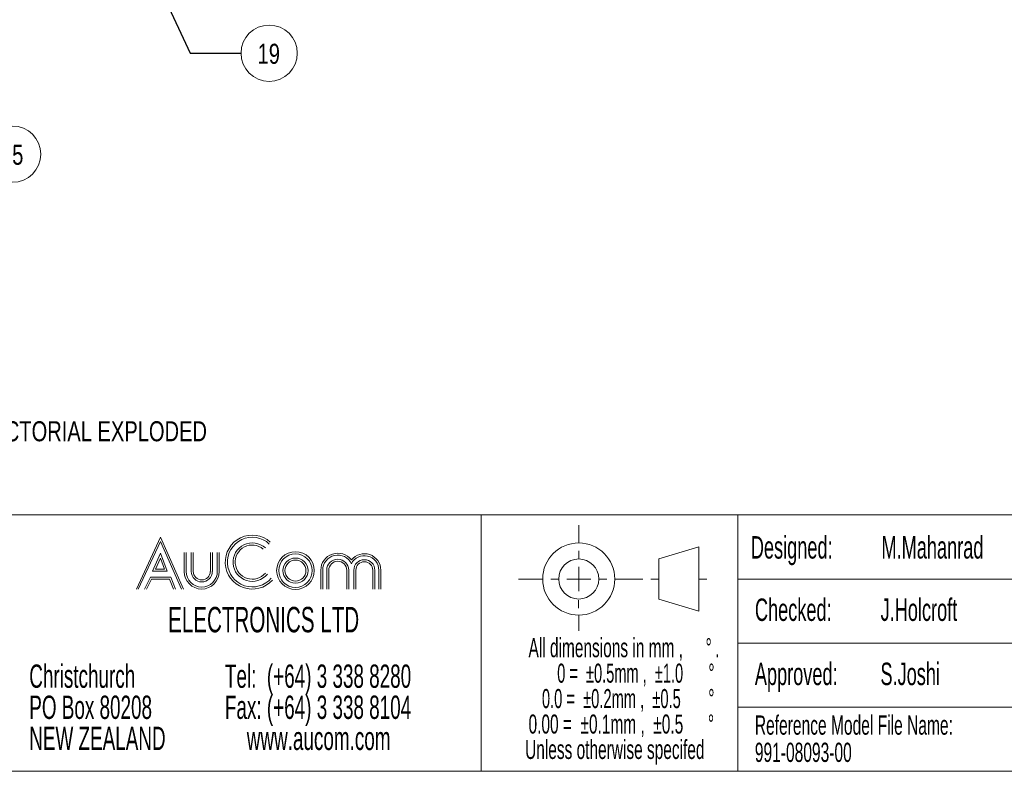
# Paper-space layout 'Sheet2' of a CAD drawing. Header units: millimetres. Extents: x 0 to 420, y 0 to 297.
# Tile 11 of 36: x 155 to 278, y 7 to 101. Entities that reach past the tile are written whole.
import ezdxf

# ---------------------------------------------------------------- set-up
doc = ezdxf.new("R2010")
doc.units = ezdxf.units.MM
doc.styles.add('SLDTEXTSTYLE0', font='TXT', dxfattribs={"width": 0.75})
doc.styles.add('SLDTEXTSTYLE1', font='TXT', dxfattribs={"width": 0.605})
doc.styles.add('SLDTEXTSTYLE2', font='TXT', dxfattribs={"width": 0.571842})
doc.styles.add('SLDTEXTSTYLE3', font='TXT', dxfattribs={"width": 0.575})
doc.dimstyles.new('SLDDIMSTYLE3', dxfattribs={"dimtxt": 0.18, "dimasz": 3, "dimexe": 0, "dimexo": 0.0625, "dimgap": 0, "dimtad": 0, "dimtih": 1, "dimtoh": 1, "dimdec": 0, "dimrnd": 1e-09, "dimzin": 0, "dimdsep": 46, "dimtxsty": 'Standard', "dimsah": 1, "dimcen": 0.09, "dimadec": 0, "dimazin": 0, "dimtfac": 3, "dimtdec": 0, "dimtofl": 0, "dimtmove": 0, "dimatfit": 3, "dimfxl": 1, "dimfrac": 2, "dimtolj": 1, "dimtzin": 0, "dimarcsym": 0})

# ---------------------------------------------------------------- blocks, each defined once
blk = doc.blocks.new('SW_NOTE_13')
at = {"color": 0, "linetype": 'Continuous', "lineweight": 0, "char_height": 2.9104, "attachment_point": 1, "style": 'SLDTEXTSTYLE1'}
for s, insert in [('Christchurch', (0, 3.75)), ('PO Box 80208', (0, -0.13)), ('NEW ZEALAND', (0, -4.01))]:
    blk.add_mtext(s, dxfattribs=dict(at, insert=insert))
blk = doc.blocks.new('SW_NOTE_14')
at = {"color": 0, "linetype": 'Continuous', "lineweight": 0, "char_height": 2.4, "attachment_point": 1, "style": 'SLDTEXTSTYLE1'}
for s, insert in [('Reference Model File Name:', (0, 3.09)), ('991-08093-00', (0, -0.31))]:
    blk.add_mtext(s, dxfattribs=dict(at, insert=insert))
blk = doc.blocks.new('SW_NOTE_15')
at = {"color": 0, "linetype": 'Continuous', "lineweight": 0, "attachment_point": 2}
for s, insert, char_height, style in [('All dimensions in mm ,', (13.28, 3.07), 2.3813, 'SLDTEXTSTYLE1'), ('%%d', (26.12, 3.07), 2.381, 'SLDTEXTSTYLE1'), ('0 =  ±0.5mm ,  ±1.0', (15.08, -0.11), 2.3813, 'SLDTEXTSTYLE2'), ('.', (27.19, 3.07), 2.38, 'SLDTEXTSTYLE1'), ('%%d', (26.47, -0.11), 2.381, 'SLDTEXTSTYLE1'), ('0.0 =  ±0.2mm ,  ±0.5', (13.98, -3.28), 2.3813, 'SLDTEXTSTYLE3'), ('%%d', (26.46, -3.28), 2.381, 'SLDTEXTSTYLE1'), ('0.00 =  ±0.1mm ,  ±0.5', (13.3, -6.46), 2.3813, 'SLDTEXTSTYLE1'), ('%%d', (26.41, -6.46), 2.381, 'SLDTEXTSTYLE1'), ('Unless otherwise specifed', (14.41, -9.63), 2.3813, 'SLDTEXTSTYLE1')]:
    blk.add_mtext(s, dxfattribs=dict(at, insert=insert, char_height=char_height, style=style))
blk = doc.blocks.new('SW_NOTE_16')
at = {"color": 0, "linetype": 'Continuous', "lineweight": 0, "char_height": 2.9104, "attachment_point": 1, "style": 'SLDTEXTSTYLE1'}
for s, insert in [('Tel:  (+64) 3 338 8280', (0, 3.75)), ('Fax: (+64) 3 338 8104', (0, -0.13)), ('www.aucom.com', (2.73, -4.01))]:
    blk.add_mtext(s, dxfattribs=dict(at, insert=insert))
blk = doc.blocks.new('SW_NOTE_25')
at = {"color": 0, "linetype": 'Continuous', "lineweight": 0}
blk.add_circle((3.51, 0), 3.51, dxfattribs=at)
at = {"color": 0, "linetype": 'Continuous', "lineweight": 0, "insert": (3.46, 1.18), "char_height": 2.5, "attachment_point": 2, "style": 'SLDTEXTSTYLE0'}
blk.add_mtext('19', dxfattribs=at)
blk = doc.blocks.new('SW_NOTE_31')
at = {"color": 0, "linetype": 'Continuous', "lineweight": 0}
blk.add_circle((3.51, 0), 3.51, dxfattribs=at)
at = {"color": 0, "linetype": 'Continuous', "lineweight": 0, "insert": (3.46, 1.18), "char_height": 2.5, "attachment_point": 2, "style": 'SLDTEXTSTYLE0'}
blk.add_mtext('25', dxfattribs=at)

psp = doc.layouts.new('Sheet2')

# ---------------------------------------------------------------- linework, layer by layer
at = {"color": 7, "linetype": 'Continuous', "lineweight": 0}
for p, q in [((7, 39), (413, 39)), ((213, 39), (213, 7)), ((245, 39), (245, 7)), ((225.17, 37.74), (225.17, 35.5)), ((169.99, 29.74), (172.98, 36.22)), ((172.98, 35.67), (170.21, 29.74)), ((172.98, 36.22), (175.86, 29.72)), ((172.98, 35.67), (175.61, 29.72)), ((225.17, 34.5), (225.17, 33.5)), ((235.17, 33.5), (240.17, 35)), ((240.17, 35), (240.17, 27)), ((171.99, 31.97), (173.01, 34.23)), ((172.36, 32.22), (172.98, 33.6)), ((172.98, 33.6), (173.48, 32.22)), ((173.01, 34.23), (173.83, 31.97)), ((175.96, 31.94), (175.96, 34.31)), ((176.21, 31.94), (176.21, 34.31)), ((176.83, 31.94), (176.83, 34.31)), ((177.08, 31.94), (177.08, 34.31)), ((179.21, 31.94), (179.21, 34.31)), ((179.46, 31.94), (179.46, 34.31)), ((180.08, 31.94), (180.08, 34.31)), ((180.33, 31.94), (180.33, 34.31)), ((235.17, 28.5), (235.17, 33.5)), ((173.83, 31.97), (171.99, 31.97)), ((173.48, 32.22), (172.36, 32.22)), ((192.98, 32.1), (192.98, 29.74)), ((193.23, 32.1), (193.23, 29.72)), ((193.73, 32.1), (193.73, 29.72)), ((193.98, 32.1), (193.98, 29.72)), ((196.23, 32.1), (196.23, 29.72)), ((196.48, 32.1), (196.48, 29.72)), ((197.11, 32.1), (197.11, 29.72)), ((197.36, 32.1), (197.36, 29.72)), ((199.48, 32.1), (199.48, 29.74)), ((199.73, 32.1), (199.73, 29.74)), ((200.23, 32.1), (200.23, 29.74)), ((200.48, 32.1), (200.48, 29.74)), ((225.17, 32.5), (225.17, 29.5)), ((170.98, 29.72), (171.73, 31.22)), ((171.23, 29.72), (171.86, 30.97)), ((171.73, 31.22), (174.26, 31.22)), ((171.86, 30.97), (174.11, 30.97)), ((174.11, 30.97), (174.61, 29.72)), ((174.26, 31.22), (174.86, 29.72)), ((220.67, 31), (217.67, 31)), ((221.67, 31), (222.67, 31)), ((223.67, 31), (226.67, 31)), ((227.67, 31), (228.67, 31)), ((229.67, 31), (233.17, 31)), ((234.17, 31), (235.17, 31)), ((240.17, 31), (241.17, 31)), ((245, 31), (305, 31)), ((225.16, 28.36), (225.16, 27.36)), ((240.17, 27), (235.17, 28.5)), ((225.17, 24.55), (225.17, 26.5)), ((245, 23), (413, 23)), ((245, 15), (365, 15)), ((7, 7), (413, 7))]:
    psp.add_line(p, q, dxfattribs=at)
for centre, radius in [((189.83, 32.05), 2.35), ((225.17, 31), 4.5), ((189.83, 32.05), 2.09), ((189.83, 32.05), 1.57), ((189.83, 32.05), 1.31), ((225.17, 31), 2.5)]:
    psp.add_circle(centre, radius, dxfattribs=at)
for centre, radius, start, end in [((184.44, 33.11), 3.37, 48.0524, 318.1506), ((184.44, 33.11), 3.1, 46.6832, 320.0497), ((184.44, 33.11), 2.4, 47.1994, 321.5981), ((184.44, 33.11), 2.13, 49.8195, 319.9832), ((195.11, 32.1), 2.12, 37.0603, 180), ((195.11, 32.1), 1.88, 25.5928, 180), ((195.11, 32.1), 1.38, 0, 180), ((195.11, 32.1), 1.12, 0, 180), ((198.42, 32.1), 2.06, 0, 141.6169), ((198.42, 32.1), 1.81, 0, 153.4571), ((198.42, 32.1), 1.31, 0, 180), ((178.14, 31.94), 2.19, 180, 0), ((178.14, 31.94), 1.94, 180, 0), ((178.14, 31.94), 1.31, 180, 0), ((178.14, 31.94), 1.06, 180, 0), ((198.42, 32.1), 1.06, 0, 180)]:
    psp.add_arc(centre, radius, start, end, dxfattribs=at)

# ---------------------------------------------------------------- block references
for name, p in [('SW_NOTE_25', (183.04, 96.62)), ('SW_NOTE_31', (151.03, 84.02)), ('SW_NOTE_15', (215.26, 20.55)), ('SW_NOTE_13', (156.62, 16.58)), ('SW_NOTE_16', (181.03, 16.58)), ('SW_NOTE_14', (247.14, 10.88))]:
    psp.add_blockref(name, p, dxfattribs=at)

# ---------------------------------------------------------------- texts
for s, insert, char_height, attachment_point, style in [('PICTORIAL EXPLODED', (151.2, 50.69), 2.5, 1, 'SLDTEXTSTYLE0'), ('Designed:', (246.64, 36.35), 2.8, 1, 'SLDTEXTSTYLE1'), ('M.Mahanrad', (262.94, 36.35), 2.8, 1, 'SLDTEXTSTYLE1'), ('Checked:', (247.15, 28.57), 2.8, 1, 'SLDTEXTSTYLE1'), ('J.Holcroft', (262.83, 28.57), 2.8, 1, 'SLDTEXTSTYLE1'), ('ELECTRONICS LTD', (185.86, 27.52), 3.175, 2, 'SLDTEXTSTYLE1'), ('Approved:', (247.14, 20.56), 2.8, 1, 'SLDTEXTSTYLE1'), ('S.Joshi', (262.81, 20.56), 2.8, 1, 'SLDTEXTSTYLE1')]:
    psp.add_mtext(s, dxfattribs=dict(at, insert=insert, char_height=char_height, attachment_point=attachment_point, style=style))

# ---------------------------------------------------------------- leaders
psp.add_leader([(147.5, 159.08), (176.69, 96.62), (183.04, 96.62)], dimstyle='SLDDIMSTYLE3', dxfattribs=at)

doc.saveas('drawing.dxf')
